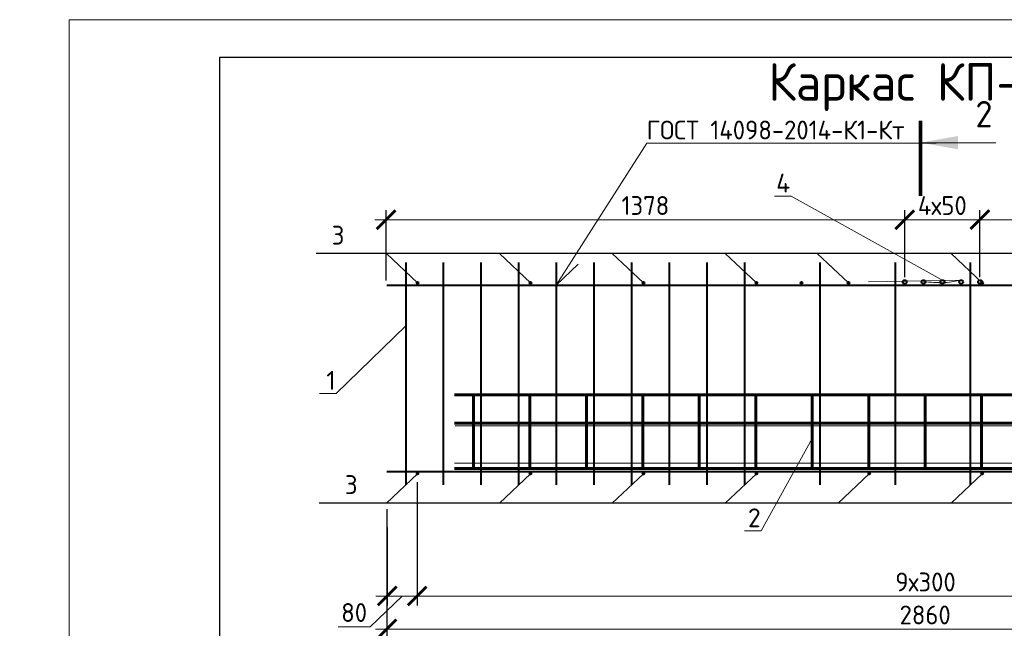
# Model space of a CAD drawing. Header units: millimetres. Extents: x 251864 to 617215, y -272865 to -46010.
# Tile 50 of 53: x 542400 to 555478, y -216894 to -208811. Entities that reach past the tile are written whole.
import ezdxf
from ezdxf import colors
from ezdxf.entities.mleader import LeaderData, LeaderLine
from ezdxf.math import Vec2, Vec3

# ---------------------------------------------------------------- set-up
doc = ezdxf.new("R2010")
doc.units = ezdxf.units.MM
doc.linetypes.add('CENTER2', pattern=[28.575, 19.05, -3.175, 3.175, -3.175])
doc.layers.get('Defpoints').update_dxf_attribs({"color": 140})
for name, color, linetype, lineweight in [('RAZMER', 100, 'Continuous', 15), ('Армирование', 3, 'Continuous', 40), ('Выноски', 20, 'Continuous', 20), ('подоснова', 151, 'Continuous', 5), ('поз.', 2, 'Continuous', 25), ('Размеры', 54, 'Continuous', 20), ('СО_ОСНОВНАЯ_060', 142, 'Continuous', 60), ('Текст-тонкая', 4, 'Continuous', 15), ('ТОНКИЕ', 7, 'Continuous', 9)]:
    doc.layers.add(name, color=color, linetype=linetype, lineweight=lineweight)
doc.layers.add('ТОЛСТЫЕ_ОСНОВНЫЕ', color=6, linetype='Continuous')
doc.styles.add('GOST-2.304_Type-B', font='GOST_Common.ttf')
doc.styles.add('ГОСТ', font='GOST_Common.ttf')
doc.dimstyles.new('ГОСТ', dxfattribs={"dimscale": 0, "dimtxt": 2.5, "dimasz": 2.5, "dimexe": 1.25, "dimexo": 0.625, "dimtad": 1, "dimdec": 0, "dimtxsty": 'ГОСТ', "dimblk": 'ARCHTICK', "dimcen": 2.5, "dimdle": 1.5, "dimclrd": 256, "dimclre": 256, "dimclrt": 256, "dimadec": 0, "dimazin": 0, "dimtfac": 1, "dimtdec": 0, "dimtmove": 1, "dimatfit": 3, "dimfxl": 2, "dimtfill": 1, "dimlwd": -1, "dimarcsym": 0})

# ---------------------------------------------------------------- blocks, each defined once
blk = doc.blocks.new('*U281')
at = {"layer": 'ТОЛСТЫЕ_ОСНОВНЫЕ', "color": 6}
blk.add_lwpolyline([(20, 5), (205, 5), (205, 292), (20, 292)], close=True, dxfattribs=at)
at = {"layer": 'ТОНКИЕ'}
blk.add_lwpolyline([(0, 0), (210, 0), (210, 297), (0, 297)], close=True, dxfattribs=at)
blk = doc.blocks.new('_ArchTick')
at = {"color": 0, "linetype": 'ByBlock', "const_width": 0.15}
blk.add_lwpolyline([(-0.5, -0.5), (0.5, 0.5)], dxfattribs=at)
blk = doc.blocks.new('*D1346')
at = {"layer": 'Defpoints', "color": 0, "transparency": 16777216}
for p in [(547680, -214890), (547282, -215495), (547680, -216466)]:
    blk.add_point(p, dxfattribs=at)
at = {"layer": 'Размеры', "lineweight": -2, "transparency": 16777216}
for p, q in [((547680, -214953), (547680, -216591)), ((547282, -215557), (547282, -216591))]:
    blk.add_line(p, q, dxfattribs=at)
at = {"layer": 'Размеры', "transparency": 16777216}
for p, q in [((547481, -216466), (547054, -216873)), ((547132, -216466), (547830, -216466)), ((547054, -216873), (546629, -216873))]:
    blk.add_line(p, q, dxfattribs=at)
at = {"layer": 'Размеры', "transparency": 16777216, "xscale": 250, "yscale": 250, "zscale": 250, "rotation": 180}
blk.add_blockref('_ArchTick', (547282, -216466), dxfattribs=at)
at = {"layer": 'Размеры', "transparency": 16777216, "xscale": 250, "yscale": 250, "zscale": 250}
blk.add_blockref('_ArchTick', (547680, -216466), dxfattribs=at)
at = {"layer": 'Размеры', "transparency": 16777216, "insert": (546842, -216685), "char_height": 250, "attachment_point": 5, "style": 'ГОСТ', "bg_fill": 3, "box_fill_scale": 1.1, "bg_fill_color": 256, "bg_fill_true_color": 13158600, "bg_fill_transparency": 0}
blk.add_mtext('80', dxfattribs=at)
blk = doc.blocks.new('*D1348')
at = {"layer": 'Defpoints', "color": 0, "transparency": 16777216}
for p in [(547277, -215251), (561577, -215405), (561577, -216904)]:
    blk.add_point(p, dxfattribs=at)
at = {"layer": 'Размеры', "lineweight": -2, "transparency": 16777216}
for p, q in [((547277, -215314), (547277, -217029)), ((561577, -215468), (561577, -217029))]:
    blk.add_line(p, q, dxfattribs=at)
at = {"layer": 'Размеры', "transparency": 16777216}
blk.add_line((547127, -216904), (561727, -216904), dxfattribs=at)
at = {"layer": 'Размеры', "transparency": 16777216, "xscale": 250, "yscale": 250, "zscale": 250, "rotation": 180}
blk.add_blockref('_ArchTick', (547277, -216904), dxfattribs=at)
at = {"layer": 'Размеры', "transparency": 16777216, "xscale": 250, "yscale": 250, "zscale": 250}
blk.add_blockref('_ArchTick', (561577, -216904), dxfattribs=at)
at = {"layer": 'Размеры', "transparency": 16777216, "insert": (554427, -216717), "char_height": 250, "attachment_point": 5, "style": 'ГОСТ', "bg_fill": 3, "box_fill_scale": 1.1, "bg_fill_color": 256, "bg_fill_true_color": 13158600, "bg_fill_transparency": 0}
blk.add_mtext('2860', dxfattribs=at)
blk = doc.blocks.new('*D1349')
at = {"layer": 'Defpoints', "color": 0, "transparency": 16777216}
for p in [(561185, -214890), (547680, -215481), (561185, -216466)]:
    blk.add_point(p, dxfattribs=at)
at = {"layer": 'Размеры', "lineweight": -2, "transparency": 16777216}
for p, q in [((561185, -214953), (561185, -216591)), ((547680, -215544), (547680, -216591))]:
    blk.add_line(p, q, dxfattribs=at)
at = {"layer": 'Размеры', "transparency": 16777216}
blk.add_line((547530, -216466), (561335, -216466), dxfattribs=at)
at = {"layer": 'Размеры', "transparency": 16777216, "xscale": 250, "yscale": 250, "zscale": 250, "rotation": 180}
blk.add_blockref('_ArchTick', (547680, -216466), dxfattribs=at)
at = {"layer": 'Размеры', "transparency": 16777216, "xscale": 250, "yscale": 250, "zscale": 250}
blk.add_blockref('_ArchTick', (561185, -216466), dxfattribs=at)
at = {"layer": 'Размеры', "transparency": 16777216, "insert": (554432, -216279), "char_height": 250, "attachment_point": 5, "style": 'ГОСТ', "bg_fill": 3, "box_fill_scale": 1.1, "bg_fill_color": 256, "bg_fill_true_color": 13158600, "bg_fill_transparency": 0}
blk.add_mtext('9х300', dxfattribs=at)
blk = doc.blocks.new('_None')
blk = doc.blocks.new('*D1350')
at = {"layer": 'Defpoints', "color": 0, "transparency": 16777216}
for p in [(555155, -211467), (555155, -212294), (561567, -212338)]:
    blk.add_point(p, dxfattribs=at)
at = {"layer": 'Размеры', "lineweight": -2, "transparency": 16777216}
for p, q in [((555155, -212232), (555155, -211342)), ((561567, -212275), (561567, -211342))]:
    blk.add_line(p, q, dxfattribs=at)
at = {"layer": 'Размеры', "transparency": 16777216}
blk.add_line((561717, -211467), (555005, -211467), dxfattribs=at)
at = {"layer": 'Размеры', "transparency": 16777216, "xscale": 250, "yscale": 250, "zscale": 250, "rotation": 180}
blk.add_blockref('_ArchTick', (555155, -211467), dxfattribs=at)
at = {"layer": 'Размеры', "transparency": 16777216, "xscale": 250, "yscale": 250, "zscale": 250}
blk.add_blockref('_ArchTick', (561567, -211467), dxfattribs=at)
at = {"layer": 'Размеры', "transparency": 16777216, "insert": (558361, -211279), "char_height": 250, "attachment_point": 5, "style": 'ГОСТ', "bg_fill": 3, "box_fill_scale": 1.1, "bg_fill_color": 256, "bg_fill_true_color": 13158600, "bg_fill_transparency": 0}
blk.add_mtext('1282', dxfattribs=at)
blk = doc.blocks.new('*D1351')
at = {"layer": 'Defpoints', "color": 0, "transparency": 16777216}
for p in [(554155, -211467), (554155, -212294), (555155, -212294)]:
    blk.add_point(p, dxfattribs=at)
at = {"layer": 'Размеры', "lineweight": -2, "transparency": 16777216}
for p, q in [((554155, -212232), (554155, -211342)), ((555155, -212232), (555155, -211342))]:
    blk.add_line(p, q, dxfattribs=at)
at = {"layer": 'Размеры', "transparency": 16777216}
blk.add_line((555305, -211467), (554005, -211467), dxfattribs=at)
at = {"layer": 'Размеры', "transparency": 16777216, "xscale": 250, "yscale": 250, "zscale": 250, "rotation": 180}
blk.add_blockref('_ArchTick', (554155, -211467), dxfattribs=at)
at = {"layer": 'Размеры', "transparency": 16777216, "xscale": 250, "yscale": 250, "zscale": 250}
blk.add_blockref('_ArchTick', (555155, -211467), dxfattribs=at)
at = {"layer": 'Размеры', "transparency": 16777216, "insert": (554655, -211279), "char_height": 250, "attachment_point": 5, "style": 'ГОСТ', "bg_fill": 3, "box_fill_scale": 1.1, "bg_fill_color": 256, "bg_fill_true_color": 13158600, "bg_fill_transparency": 0}
blk.add_mtext('4х50', dxfattribs=at)
blk = doc.blocks.new('*D1352')
at = {"layer": 'Defpoints', "color": 0, "transparency": 16777216}
for p in [(547267, -211467), (547267, -212338), (554155, -212294)]:
    blk.add_point(p, dxfattribs=at)
at = {"layer": 'Размеры', "lineweight": -2, "transparency": 16777216}
for p, q in [((547267, -212275), (547267, -211342)), ((554155, -212232), (554155, -211342))]:
    blk.add_line(p, q, dxfattribs=at)
at = {"layer": 'Размеры', "transparency": 16777216}
blk.add_line((554305, -211467), (547117, -211467), dxfattribs=at)
at = {"layer": 'Размеры', "transparency": 16777216, "xscale": 250, "yscale": 250, "zscale": 250, "rotation": 180}
blk.add_blockref('_ArchTick', (547267, -211467), dxfattribs=at)
at = {"layer": 'Размеры', "transparency": 16777216, "xscale": 250, "yscale": 250, "zscale": 250}
blk.add_blockref('_ArchTick', (554155, -211467), dxfattribs=at)
at = {"layer": 'Размеры', "transparency": 16777216, "insert": (550711, -211279), "char_height": 250, "attachment_point": 5, "style": 'ГОСТ', "bg_fill": 3, "box_fill_scale": 1.1, "bg_fill_color": 256, "bg_fill_true_color": 13158600, "bg_fill_transparency": 0}
blk.add_mtext('1378', dxfattribs=at)
blk = doc.blocks.new('_Dot')
at = {"color": 0, "linetype": 'ByBlock', "lineweight": -2}
blk.add_line((-0.5, 0), (-1, 0), dxfattribs=at)
at = {"color": 0, "linetype": 'ByBlock', "const_width": 0.5}
blk.add_lwpolyline([(-0.25, 0, 1), (0.25, 0, 1)], format="xyb", close=True, dxfattribs=at)

msp = doc.modelspace()

# ---------------------------------------------------------------- hatches: boundary and pattern name
at = {"layer": 'Выноски'}
msp.add_hatch(color=256, dxfattribs=at).paths.add_polyline_path([(554363.5, -210444.1), (554863.5, -210355.9), (554863.5, -210532.2)], flags=0)

# ---------------------------------------------------------------- linework, layer by layer
at = {"layer": 'Армирование'}
for p, q in [((547526.8, -212037.9), (547526.8, -214987.9)), ((548026.8, -212037.9), (548026.8, -214987.9)), ((548526.8, -212037.9), (548526.8, -214987.9)), ((549026.8, -212037.9), (549026.8, -214987.9)), ((549526.8, -212037.9), (549526.8, -214987.9)), ((550026.8, -212037.9), (550026.8, -214987.9)), ((550526.8, -212037.9), (550526.8, -214987.9)), ((551026.8, -212037.9), (551026.8, -214987.9)), ((551526.8, -212037.9), (551526.8, -214987.9)), ((552026.8, -212037.9), (552026.8, -214987.9)), ((553026.8, -212037.9), (553026.8, -214987.9)), ((554026.8, -212037.9), (554026.8, -214987.9)), ((555026.8, -212037.9), (555026.8, -214987.9)), ((547276.8, -212337.9), (561576.8, -212337.9)), ((547276.8, -214813.4), (561576.8, -214813.4))]:
    msp.add_line(p, q, dxfattribs=at)
for centre, radius in [((547684.8, -212304.6), 12), ((549184.8, -212304.6), 12), ((550684.8, -212304.6), 12), ((552184.8, -212304.6), 12), ((552784.8, -212304.6), 12), ((553407.9, -212304.6), 12), ((554155.4, -212294.2), 25), ((554405.4, -212294.2), 25), ((554655.4, -212294.2), 25), ((554905.4, -212294.2), 25), ((555155.4, -212294.2), 25), ((555184.8, -212304.6), 12), ((547684.8, -214840.6), 12)]:
    msp.add_circle(centre, radius, dxfattribs=at)
at = {"layer": 'Выноски'}
msp.add_line((554363.5, -210444.1), (555363.5, -210444.1), dxfattribs=at)
at = {"layer": 'подоснова', "ltscale": 0.3}
msp.add_line((549526.8, -212337.9), (549817.8, -212057), dxfattribs=at)
at = {"layer": 'поз.', "ltscale": 25}
for points in [[(547432.4, -211915.2), (546338.6, -211915.2)], [(560770.9, -211915.2), (546944.9, -211915.2)], [(547684.8, -212304.6), (547270.9, -211915.2)], [(549184.8, -212304.6), (548770.9, -211915.2)], [(550684.8, -212304.6), (550270.9, -211915.2)], [(552184.8, -212304.6), (551770.9, -211915.2)], [(553407.9, -212304.6), (552994.1, -211915.2)], [(555184.8, -212304.6), (554770.9, -211915.2)]]:
    msp.add_lwpolyline(points, dxfattribs=at)
at = {"layer": 'СО_ОСНОВНАЯ_060', "ltscale": 100}
for points in [[(548176.8, -213794), (560676.8, -213794)], [(548426.8, -214770.5), (548426.8, -213794)], [(549176.8, -214770.5), (549176.8, -213794)], [(549926.8, -214770.5), (549926.8, -213794)], [(550676.8, -214770.5), (550676.8, -213794)], [(551426.8, -214770.5), (551426.8, -213794)], [(552176.8, -214770.5), (552176.8, -213794)], [(552926.8, -214770.5), (552926.8, -213794)], [(553676.8, -214770.5), (553676.8, -213794)], [(554426.8, -214770.5), (554426.8, -213794)], [(555176.8, -214770.5), (555176.8, -213794)], [(548176.8, -214170.1), (560676.8, -214170.1)], [(548176.8, -214770.5), (560676.8, -214770.5)]]:
    msp.add_lwpolyline(points, dxfattribs=at)
at = {"layer": 'Текст-тонкая', "color": 0, "linetype": 'CENTER2', "ltscale": 0.1}
for points in [[(548185.8, -214207), (560685.8, -214207)], [(548176.8, -214702.2), (560676.8, -214702.2)]]:
    msp.add_lwpolyline(points, dxfattribs=at)

# ---------------------------------------------------------------- block references
at = {"xscale": 100, "yscale": 100, "zscale": 100}
msp.add_blockref('*U281', (543055.5, -238510.6), dxfattribs=at)

# ---------------------------------------------------------------- texts
at = {"layer": 'Выноски', "style": 'GOST-2.304_Type-B'}
msp.add_text('2', height=350, dxfattribs=at).set_placement((555093.9, -210240.4))
at = {"layer": 'Размеры', "attachment_point": 5, "style": 'GOST-2.304_Type-B'}
for s, insert, char_height in [('Каркас КП-6', (554192.8, -209705), 500), ('3', (546628.7, -211673.2), 250)]:
    msp.add_mtext_dynamic_manual_height_columns(s, width=15225.227, gutter_width=15, heights=[0], dxfattribs=dict(at, insert=insert, char_height=char_height))

# ---------------------------------------------------------------- leaders
at = {"layer": 'подоснова', "ltscale": 0.3}
ml = msp.add_multileader_mtext('Standard', dxfattribs=at)
ml.set_content('ГОСТ 14098-2014-К1-Кт', color=256, style='GOST-2.304_Type-B')
ml.set_leader_properties(color=256, linetype='ByLayer', lineweight=15)
ml.set_arrow_properties(name='NONE')
ml.build(insert=Vec2(0, 0))
ml.multileader.update_dxf_attribs({"text_left_attachment_type": 6, "text_right_attachment_type": 6, "dogleg_length": 0.1, "arrow_head_size": 0.18})
ctx = ml.context
ctx.base_point, ctx.char_height, ctx.arrow_head_size, ctx.landing_gap_size, ctx.plane_origin = Vec3(550727.9, -210451), 250, 0.18, 0.2, Vec3(550136.5, -209722.6)
ctx.left_attachment, ctx.right_attachment = 6, 6
notes = []
notes.append((ctx, [(0, (1, 1, 0), (550727.8, -210451), (1, 0), 0.1, [(0, [(549526.8, -212337.9)], 0, [])])]))
ctx.mtext.insert, ctx.mtext.flow_direction = Vec3(550728.1, -210151), 5
at = {"layer": 'подоснова'}
ml = msp.add_multileader_mtext('Standard', dxfattribs=at)
ml.set_content('{\\fISOCPEUR|b0|i0|c204|p34;1}', color=256, style='GOST-2.304_Type-B')
ml.set_leader_properties(color=256, linetype='ByLayer', lineweight=15)
ml.set_arrow_properties(name='NONE')
ml.build(insert=Vec2(0, 0))
ml.multileader.update_dxf_attribs({"text_left_attachment_type": 6, "text_right_attachment_type": 6, "dogleg_length": 10, "arrow_head_size": 18})
ctx = ml.context
ctx.base_point, ctx.char_height, ctx.arrow_head_size, ctx.landing_gap_size, ctx.plane_origin = Vec3(546477.3, -213776.7), 250, 18, 20, Vec3(553115.1, -214249.4)
ctx.left_attachment, ctx.right_attachment, ctx.text_align_type = 6, 6, 1
notes.append((ctx, [(0, (1, 1, 0), (546602.3, -213776.7), (-1, 0), 10, [(1, [(547526.8, -212878.3)], 0, [])])]))
ctx.mtext.insert, ctx.mtext.width, ctx.mtext.alignment, ctx.mtext.flow_direction = Vec3(546534.8, -213476.7), 3036.308, 2, 5
for ctx, leaders in notes:
    for number, flags, end, landing, length, lines in leaders:
        leader = LeaderData()
        leader.index, (leader.has_last_leader_line, leader.has_dogleg_vector, leader.attachment_direction) = number, flags
        leader.last_leader_point, leader.dogleg_vector, leader.dogleg_length = Vec3(end), Vec3(landing), length
        for number, points, colour, breaks in lines:
            line = LeaderLine()
            line.index, line.vertices, line.color, line.breaks = number, Vec3.list(points), colors.encode_raw_color(colour), breaks
            leader.lines.append(line)
        ctx.leaders.append(leader)

# ---------------------------------------------------------------- next in the draw order: dimensions: what is measured, and where the dimension line sits
at = {"layer": 'Размеры'}
dim = msp.add_linear_dim(base=(555155.4, -211466.7), p1=(561566.8, -212337.9), p2=(555155.4, -212294.2), angle=180, dimstyle='ГОСТ', override={"dimscale": 100, "dimlfac": 0.2, "dimtix": 0, "dimtofl": 1, "dimtmove": 1, "dimatfit": 3}, dxfattribs=at)
dim.commit()
dim.dimension.update_dxf_attribs({"geometry": '*D1350', "text_midpoint": (558361.1, -211279.2)})
dim = msp.add_linear_dim(base=(547679.8, -216466.3), p1=(547281.8, -215495), p2=(547679.8, -214890), dimstyle='ГОСТ', override={"dimscale": 100, "dimlfac": 0.2}, dxfattribs=at)
dim.commit()
dim.dimension.update_dxf_attribs({"geometry": '*D1346', "text_midpoint": (546991.5, -216872.5), "dimtype": 160})

# ---------------------------------------------------------------- next in the draw order: linework, layer by layer
at = {"layer": 'поз.', "ltscale": 25}
for points in [[(547684.8, -214840.6), (547270.9, -215230.1)], [(560770.9, -215230.1), (546377.4, -215230.5)]]:
    msp.add_lwpolyline(points, dxfattribs=at)

# ---------------------------------------------------------------- next in the draw order: texts
at = {"layer": 'Размеры', "insert": (546803.7, -214986.1), "char_height": 250, "attachment_point": 5, "style": 'GOST-2.304_Type-B'}
msp.add_mtext_dynamic_manual_height_columns('3', width=15225.227, gutter_width=15, heights=[0], dxfattribs=at)

# ---------------------------------------------------------------- next in the draw order: dimensions: what is measured, and where the dimension line sits
at = {"layer": 'Размеры'}
dim = msp.add_linear_dim(base=(554155.4, -211466.7), p1=(555155.4, -212294.2), p2=(554155.4, -212294.2), angle=180, text='4х50', dimstyle='ГОСТ', override={"dimscale": 100, "dimlfac": 0.2, "dimtix": 0, "dimtofl": 1, "dimtmove": 1, "dimatfit": 3}, dxfattribs=at)
dim.commit()
dim.dimension.update_dxf_attribs({"geometry": '*D1351', "text_midpoint": (554655.4, -211279.2)})

# ---------------------------------------------------------------- next in the draw order: dimensions: what is measured, and where the dimension line sits
dim = msp.add_linear_dim(base=(547266.8, -211466.7), p1=(554155.4, -212294.2), p2=(547266.8, -212337.9), angle=180, dimstyle='ГОСТ', override={"dimscale": 100, "dimlfac": 0.2, "dimtix": 0, "dimtofl": 1, "dimtmove": 1, "dimatfit": 3}, dxfattribs=at)
dim.commit()
dim.dimension.update_dxf_attribs({"geometry": '*D1352', "text_midpoint": (550711.1, -211279.2)})
dim = msp.add_linear_dim(base=(561576.8, -216904.4), p1=(547276.8, -215251.1), p2=(561576.8, -215405.5), dimstyle='ГОСТ', override={"dimscale": 100, "dimlfac": 0.2}, dxfattribs=at)
dim.commit()
dim.dimension.update_dxf_attribs({"geometry": '*D1348', "text_midpoint": (554426.8, -216716.9)})

# ---------------------------------------------------------------- next in the draw order: linework, layer by layer
at = {"layer": 'Выноски'}
msp.add_lwpolyline([(554363.5, -211151.2, 50, 50, 0), (554363.5, -210151.2, 50, 50, 0)], format="xyseb", dxfattribs=at)

# ---------------------------------------------------------------- next in the draw order: dimensions: what is measured, and where the dimension line sits
at = {"layer": 'Размеры'}
dim = msp.add_linear_dim(base=(561184.8, -216466.3), p1=(547679.8, -215481.2), p2=(561184.8, -214890), text='9х300', dimstyle='ГОСТ', override={"dimscale": 100, "dimlfac": 0.2}, dxfattribs=at)
dim.commit()
dim.dimension.update_dxf_attribs({"geometry": '*D1349', "text_midpoint": (554432.3, -216278.8)})

# ---------------------------------------------------------------- next in the draw order: leaders
at = {"layer": 'подоснова'}
ml = msp.add_multileader_mtext('Standard', dxfattribs=at)
ml.set_content('{\\fISOCPEUR|b0|i0|c204|p34;4}', color=256, style='GOST-2.304_Type-B')
ml.set_leader_properties(color=256, linetype='ByLayer', lineweight=15)
ml.set_arrow_properties(name='NONE')
ml.build(insert=Vec2(0, 0))
ml.multileader.update_dxf_attribs({"text_left_attachment_type": 6, "text_right_attachment_type": 6, "dogleg_length": 10, "arrow_head_size": 18})
ctx = ml.context
ctx.base_point, ctx.char_height, ctx.arrow_head_size, ctx.landing_gap_size, ctx.plane_origin = Vec3(552446.3, -211154.8), 250, 18, 20, Vec3(559159.1, -211417.6)
ctx.left_attachment, ctx.right_attachment, ctx.text_align_type = 6, 6, 1
notes = []
notes.append((ctx, [(0, (1, 1, 0), (552646.3, -211154.8), (-1, 0), 10, [(4, [(553673.1, -212294.2), (554905.4, -212269.2), (554675.5, -212309), (554405.4, -212294.2), (554720, -212306.4)], 0, [])])]))
ctx.mtext.insert, ctx.mtext.width, ctx.mtext.alignment, ctx.mtext.flow_direction = Vec3(552541.3, -210854.8), 3036.308, 2, 5
for ctx, leaders in notes:
    for number, flags, end, landing, length, lines in leaders:
        leader = LeaderData()
        leader.index, (leader.has_last_leader_line, leader.has_dogleg_vector, leader.attachment_direction) = number, flags
        leader.last_leader_point, leader.dogleg_vector, leader.dogleg_length = Vec3(end), Vec3(landing), length
        for number, points, colour, breaks in lines:
            line = LeaderLine()
            line.index, line.vertices, line.color, line.breaks = number, Vec3.list(points), colors.encode_raw_color(colour), breaks
            leader.lines.append(line)
        ctx.leaders.append(leader)

# ---------------------------------------------------------------- next in the draw order: linework, layer by layer
at = {"layer": 'Армирование'}
for centre in [(549184.8, -214840.6), (550684.8, -214840.6), (552184.8, -214840.6), (553684.8, -214840.6), (555184.8, -214840.6)]:
    msp.add_circle(centre, 12, dxfattribs=at)
at = {"layer": 'поз.', "ltscale": 25}
for points in [[(549184.8, -214840.6), (548770.9, -215230.1)], [(550684.8, -214840.6), (550270.9, -215230.1)], [(552184.8, -214840.6), (551770.9, -215230.1)], [(553684.8, -214840.6), (553270.9, -215230.1)], [(555184.8, -214840.6), (554770.9, -215230.1)]]:
    msp.add_lwpolyline(points, dxfattribs=at)

# ---------------------------------------------------------------- next in the draw order: leaders
at = {"layer": 'RAZMER', "color": 1, "ltscale": 100}
ml = msp.add_multileader_mtext('Standard', dxfattribs=at)
ml.set_content('{\\fGOST 2.304 type A|b0|i0|c204|p34;ЗД}', color=1, style='ГОСТ')
ml.set_leader_properties(color=256, linetype='ByLayer', lineweight=-1)
ml.set_arrow_properties(name='DOT')
ml.build(insert=Vec2(0, 0))
ml.multileader.update_dxf_attribs({"text_left_attachment_type": 6, "text_right_attachment_type": 6, "dogleg_length": 0.6, "arrow_head_size": 100, "scale": 100})
ctx = ml.context
ctx.base_point, ctx.scale, ctx.char_height, ctx.arrow_head_size, ctx.landing_gap_size, ctx.plane_origin = Vec3(523888.4, -215739.2), 100, 250, 100, 50, Vec3(523505.4, -214793)
ctx.left_attachment, ctx.right_attachment, ctx.text_align_type = 6, 6, 1
notes = []
notes.append((ctx, [(0, (1, 1, 0), (523828.4, -215739.2), (1, 0), 60, [(0, [(523642.4, -214881.9)], 0, [])])]))
ctx.mtext.insert, ctx.mtext.width, ctx.mtext.alignment, ctx.mtext.flow_direction = Vec3(524090.2, -215439.2), 471.412, 2, 5
ml = msp.add_multileader_mtext('Standard', dxfattribs=at)
ml.set_content('{\\fGOST 2.304 type A|b0|i0|c204|p34;ЗД}', color=1, style='ГОСТ')
ml.set_leader_properties(color=256, linetype='ByLayer', lineweight=-1)
ml.set_arrow_properties(name='DOT')
ml.build(insert=Vec2(0, 0))
ml.multileader.update_dxf_attribs({"text_left_attachment_type": 6, "text_right_attachment_type": 6, "dogleg_length": 0.6, "arrow_head_size": 100, "scale": 100})
ctx = ml.context
ctx.base_point, ctx.scale, ctx.char_height, ctx.arrow_head_size, ctx.landing_gap_size, ctx.plane_origin = Vec3(527077.5, -215739.2), 100, 250, 100, 50, Vec3(526694.5, -214793)
ctx.left_attachment, ctx.right_attachment, ctx.text_align_type = 6, 6, 1
notes.append((ctx, [(0, (1, 1, 0), (527017.5, -215739.2), (1, 0), 60, [(0, [(526831.5, -214881.9)], 0, [])])]))
ctx.mtext.insert, ctx.mtext.width, ctx.mtext.alignment, ctx.mtext.flow_direction = Vec3(527279.3, -215439.2), 471.412, 2, 5
ml = msp.add_multileader_mtext('Standard', dxfattribs=at)
ml.set_content('{\\fGOST 2.304 type A|b0|i0|c204|p34;ЗД}', color=1, style='ГОСТ')
ml.set_leader_properties(color=256, linetype='ByLayer', lineweight=-1)
ml.set_arrow_properties(name='DOT')
ml.build(insert=Vec2(0, 0))
ml.multileader.update_dxf_attribs({"text_left_attachment_type": 6, "text_right_attachment_type": 6, "dogleg_length": 0.6, "arrow_head_size": 100, "scale": 100})
ctx = ml.context
ctx.base_point, ctx.scale, ctx.char_height, ctx.arrow_head_size, ctx.landing_gap_size, ctx.plane_origin = Vec3(557309.6, -215680.2), 100, 250, 100, 50, Vec3(556926.6, -214734)
ctx.left_attachment, ctx.right_attachment, ctx.text_align_type = 6, 6, 1
notes.append((ctx, [(0, (1, 1, 0), (557249.6, -215680.2), (1, 0), 60, [(0, [(557063.6, -214822.9)], 0, [])])]))
ctx.mtext.insert, ctx.mtext.width, ctx.mtext.alignment, ctx.mtext.flow_direction = Vec3(557511.4, -215380.2), 471.412, 2, 5
ml = msp.add_multileader_mtext('Standard', dxfattribs=at)
ml.set_content('{\\fGOST 2.304 type A|b0|i0|c204|p34;ЗД}', color=1, style='ГОСТ')
ml.set_leader_properties(color=256, linetype='ByLayer', lineweight=-1)
ml.set_arrow_properties(name='DOT')
ml.build(insert=Vec2(0, 0))
ml.multileader.update_dxf_attribs({"text_left_attachment_type": 6, "text_right_attachment_type": 6, "dogleg_length": 0.6, "arrow_head_size": 100, "scale": 100})
ctx = ml.context
ctx.base_point, ctx.scale, ctx.char_height, ctx.arrow_head_size, ctx.landing_gap_size, ctx.plane_origin = Vec3(560198.2, -215739.2), 100, 250, 100, 50, Vec3(559815.2, -214793)
ctx.left_attachment, ctx.right_attachment, ctx.text_align_type = 6, 6, 1
notes.append((ctx, [(0, (1, 1, 0), (560138.2, -215739.2), (1, 0), 60, [(0, [(559952.3, -214881.9)], 0, [])])]))
ctx.mtext.insert, ctx.mtext.width, ctx.mtext.alignment, ctx.mtext.flow_direction = Vec3(560400, -215439.2), 471.412, 2, 5
at = {"layer": 'подоснова'}
ml = msp.add_multileader_mtext('Standard', dxfattribs=at)
ml.set_content('{\\fISOCPEUR|b0|i0|c204|p34;2}', color=256, style='GOST-2.304_Type-B')
ml.set_leader_properties(color=256, linetype='ByLayer', lineweight=15)
ml.set_arrow_properties(name='NONE')
ml.build(insert=Vec2(0, 0))
ml.multileader.update_dxf_attribs({"text_left_attachment_type": 6, "text_right_attachment_type": 6, "dogleg_length": 10, "arrow_head_size": 18})
ctx = ml.context
ctx.base_point, ctx.char_height, ctx.arrow_head_size, ctx.landing_gap_size, ctx.plane_origin = Vec3(552075, -215601.7), 250, 18, 20, Vec3(558762.7, -215864.5)
ctx.left_attachment, ctx.right_attachment, ctx.text_align_type = 6, 6, 1
notes.append((ctx, [(0, (1, 1, 0), (552250, -215601.7), (-1, 0), 10, [(1, [(552926.8, -214373.4)], 0, [])])]))
ctx.mtext.insert, ctx.mtext.width, ctx.mtext.alignment, ctx.mtext.flow_direction = Vec3(552157.5, -215301.7), 3036.308, 2, 5
for ctx, leaders in notes:
    for number, flags, end, landing, length, lines in leaders:
        leader = LeaderData()
        leader.index, (leader.has_last_leader_line, leader.has_dogleg_vector, leader.attachment_direction) = number, flags
        leader.last_leader_point, leader.dogleg_vector, leader.dogleg_length = Vec3(end), Vec3(landing), length
        for number, points, colour, breaks in lines:
            line = LeaderLine()
            line.index, line.vertices, line.color, line.breaks = number, Vec3.list(points), colors.encode_raw_color(colour), breaks
            leader.lines.append(line)
        ctx.leaders.append(leader)

doc.saveas('drawing.dxf')
